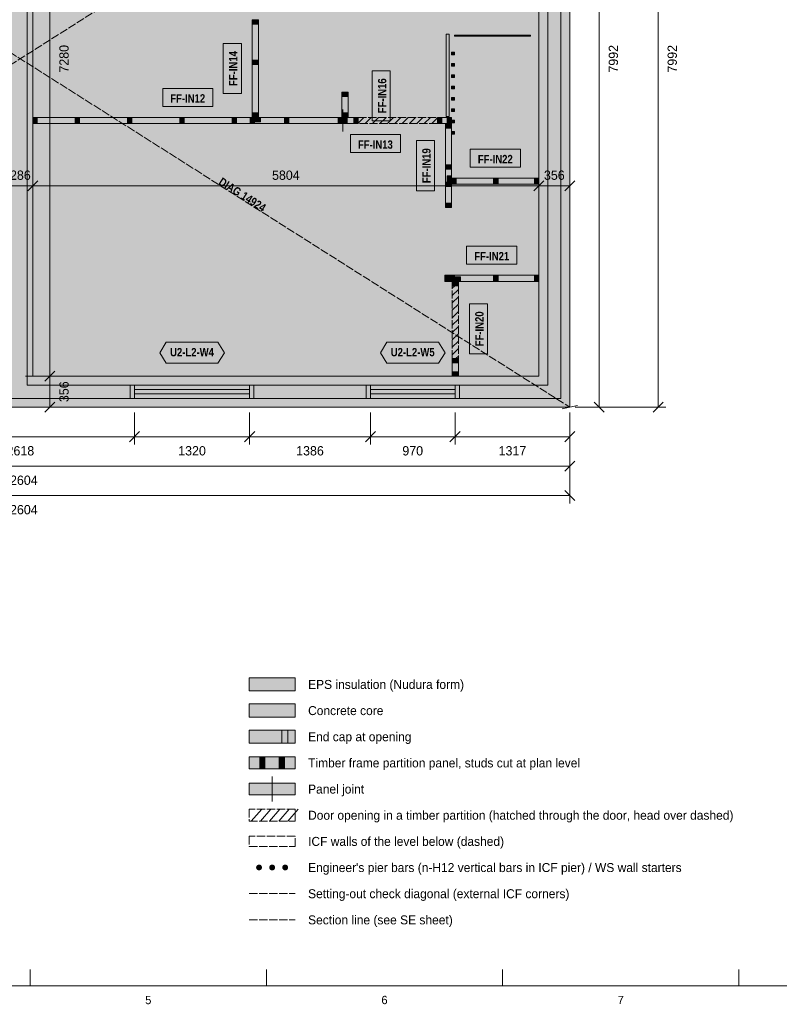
# Model space of a CAD drawing. Header units: millimetres. Extents: x 17 to 413, y 4 to 292.
# Tile 2 of 4: x 163 to 279, y 4 to 155. Entities that reach past the tile are written whole.
import ezdxf
from ezdxf.enums import TextEntityAlignment as Align

# ---------------------------------------------------------------- set-up
doc = ezdxf.new("R2010")
doc.units = ezdxf.units.MM
doc.linetypes.add('DASHED', pattern=[1.524, 1.27, -0.254])
for name, color, linetype in [('FILL-C_9E1A1A', 7, 'Continuous'), ('FILL-C_B2B2B5', 7, 'Continuous'), ('FILL-EPS', 7, 'Continuous'), ('FILL-TEAL_DK', 7, 'Continuous'), ('FILL-TIMBER', 7, 'Continuous'), ('FILL-WHITE', 7, 'Continuous'), ('LINE-C_85297A', 7, 'Continuous'), ('LINE-C_85297A-DASH', 7, 'DASHED'), ('LINE-INK', 7, 'Continuous'), ('LINE-INK-DASH', 7, 'DASHED'), ('LINE-RED-DASH', 7, 'DASHED'), ('LINE-STEEL_GREY', 7, 'Continuous'), ('LINE-STEEL_GREY-DASH', 7, 'DASHED'), ('LINE-TEAL_DK', 7, 'Continuous'), ('LINE-TIMBER_DK', 7, 'Continuous'), ('TEXT-C_85297A', 7, 'Continuous'), ('TEXT-INK', 7, 'Continuous'), ('TEXT-STEEL_GREY', 7, 'Continuous'), ('TEXT-TEAL_DK', 7, 'Continuous')]:
    doc.layers.add(name, color=color, linetype=linetype)
doc.styles.add('OpenSansCondensed-Bold', font='OpenSansCondensed-Bold.ttf')

msp = doc.modelspace()

# ---------------------------------------------------------------- hatches: boundary and pattern name
at = {"layer": 'FILL-C_9E1A1A', "true_color": 0x9e1a1a}
h = msp.add_hatch(color=24, dxfattribs=at)
h.dxf.hatch_style = 1
h.paths.add_polyline_path([(199.95, 25.1), (199.93, 25.22), (199.89, 25.32), (199.82, 25.42), (199.72, 25.49), (199.62, 25.53), (199.5, 25.55), (199.38, 25.53), (199.28, 25.49), (199.18, 25.42), (199.11, 25.32), (199.07, 25.22), (199.05, 25.1), (199.07, 24.98), (199.11, 24.88), (199.18, 24.78), (199.28, 24.71), (199.38, 24.67), (199.5, 24.65), (199.62, 24.67), (199.72, 24.71), (199.82, 24.78), (199.89, 24.88), (199.93, 24.98)])
h = msp.add_hatch(color=24, dxfattribs=at)
h.dxf.hatch_style = 1
h.paths.add_polyline_path([(201.95, 25.1), (201.93, 25.22), (201.89, 25.32), (201.82, 25.42), (201.72, 25.49), (201.62, 25.53), (201.5, 25.55), (201.38, 25.53), (201.28, 25.49), (201.18, 25.42), (201.11, 25.32), (201.07, 25.22), (201.05, 25.1), (201.07, 24.98), (201.11, 24.88), (201.18, 24.78), (201.28, 24.71), (201.38, 24.67), (201.5, 24.65), (201.62, 24.67), (201.72, 24.71), (201.82, 24.78), (201.89, 24.88), (201.93, 24.98)])
h = msp.add_hatch(color=24, dxfattribs=at)
h.dxf.hatch_style = 1
h.paths.add_polyline_path([(203.95, 25.1), (203.93, 25.22), (203.89, 25.32), (203.82, 25.42), (203.72, 25.49), (203.62, 25.53), (203.5, 25.55), (203.38, 25.53), (203.28, 25.49), (203.18, 25.42), (203.11, 25.32), (203.07, 25.22), (203.05, 25.1), (203.07, 24.98), (203.11, 24.88), (203.18, 24.78), (203.28, 24.71), (203.38, 24.67), (203.5, 24.65), (203.62, 24.67), (203.72, 24.71), (203.82, 24.78), (203.89, 24.88), (203.93, 24.98)])
at = {"layer": 'FILL-C_B2B2B5', "true_color": 0xb2b2b5}
h = msp.add_hatch(color=253, dxfattribs=at)
h.dxf.hatch_style = 1
h.paths.add_polyline_path([(245.67, 200.67), (245.67, 96.83), (80.33, 96.83), (80.33, 200.67)])
h.paths.add_polyline_path([(243.64, 98.86), (243.64, 198.64), (164.02, 198.64), (164.02, 98.86)], flags=0)
h.paths.add_polyline_path([(82.36, 198.64), (82.36, 98.86), (161.98, 98.86), (161.98, 198.64)], flags=0)
h = msp.add_hatch(color=253, dxfattribs=at)
h.dxf.hatch_style = 1
h.paths.add_polyline_path([(198, 48.1), (205, 48.1), (205, 50.1), (198, 50.1)])
at = {"layer": 'FILL-EPS', "true_color": 0xccffff}
h = msp.add_hatch(color=7, dxfattribs=at)
h.dxf.hatch_style = 1
h.paths.add_polyline_path([(78.97, 202.03), (247.03, 202.03), (247.03, 95.47), (78.97, 95.47)])
h.paths.add_polyline_path([(80.33, 200.67), (80.33, 96.83), (245.67, 96.83), (245.67, 200.67)], flags=0)
h = msp.add_hatch(color=7, dxfattribs=at)
h.dxf.hatch_style = 1
h.paths.add_polyline_path([(164.02, 98.86), (164.02, 198.64), (243.64, 198.64), (243.64, 98.86)])
h.paths.add_polyline_path([(242.29, 197.29), (164.9, 197.29), (164.9, 100.21), (242.29, 100.21)], flags=0)
h = msp.add_hatch(color=7, dxfattribs=at)
h.dxf.hatch_style = 1
h.paths.add_polyline_path([(198, 52.1), (205, 52.1), (205, 54.1), (198, 54.1)])
h = msp.add_hatch(color=7, dxfattribs=at)
h.dxf.hatch_style = 1
h.paths.add_polyline_path([(198, 44.1), (205, 44.1), (205, 46.1), (198, 46.1)])
at = {"layer": 'FILL-TEAL_DK', "true_color": 0x006b5c}
h = msp.add_hatch(color=126, dxfattribs=at)
h.dxf.hatch_style = 1
h.paths.add_polyline_path([(179.79, 98.86), (180.45, 98.86), (180.45, 96.83), (179.79, 96.83)])
h = msp.add_hatch(color=126, dxfattribs=at)
h.dxf.hatch_style = 1
h.paths.add_polyline_path([(198.05, 98.86), (198.72, 98.86), (198.72, 96.83), (198.05, 96.83)])
h = msp.add_hatch(color=126, dxfattribs=at)
h.dxf.hatch_style = 1
h.paths.add_polyline_path([(215.87, 98.86), (216.53, 98.86), (216.53, 96.83), (215.87, 96.83)])
h = msp.add_hatch(color=126, dxfattribs=at)
h.dxf.hatch_style = 1
h.paths.add_polyline_path([(229.47, 98.86), (230.13, 98.86), (230.13, 96.83), (229.47, 96.83)])
h = msp.add_hatch(color=126, dxfattribs=at)
h.dxf.hatch_style = 1
h.paths.add_polyline_path([(203, 44.1), (203.9, 44.1), (203.9, 46.1), (203, 46.1)])
at = {"layer": 'FILL-TIMBER', "true_color": 0xeddbb8}
h = msp.add_hatch(color=254, dxfattribs=at)
h.dxf.hatch_style = 1
h.paths.add_polyline_path([(199.41, 154.71), (199.41, 154.24), (199.41, 154.05), (199.13, 154.05), (198.47, 154.05), (198.47, 154.52), (198.47, 154.71), (198.75, 154.71)])
h = msp.add_hatch(color=254, dxfattribs=at)
h.dxf.hatch_style = 1
h.paths.add_polyline_path([(199.41, 148.55), (199.41, 148.08), (199.41, 147.88), (199.13, 147.88), (198.47, 147.88), (198.47, 148.35), (198.47, 148.55), (198.75, 148.55)])
h = msp.add_hatch(color=254, dxfattribs=at)
h.dxf.hatch_style = 1
h.paths.add_polyline_path([(213.11, 143.67), (213.11, 143.19), (213.11, 143), (212.84, 143), (212.18, 143), (212.18, 143.47), (212.18, 143.67), (212.45, 143.67)])
h = msp.add_hatch(color=254, dxfattribs=at)
h.dxf.hatch_style = 1
h.paths.add_polyline_path([(199.41, 140.47), (199.41, 140), (199.41, 139.81), (199.13, 139.81), (198.47, 139.81), (198.47, 140.28), (198.47, 140.47), (198.75, 140.47)])
h = msp.add_hatch(color=254, dxfattribs=at)
h.dxf.hatch_style = 1
h.paths.add_polyline_path([(213.11, 140.47), (213.11, 140), (213.11, 139.81), (212.84, 139.81), (212.18, 139.81), (212.18, 140.28), (212.18, 140.47), (212.45, 140.47)])
h = msp.add_hatch(color=254, dxfattribs=at)
h.dxf.hatch_style = 1
h.paths.add_polyline_path([(165.57, 138.85), (165.1, 138.85), (164.91, 138.85), (164.91, 139.12), (164.91, 139.78), (165.38, 139.78), (165.57, 139.78), (165.57, 139.51)])
h = msp.add_hatch(color=254, dxfattribs=at)
h.dxf.hatch_style = 1
h.paths.add_polyline_path([(172.05, 138.85), (171.58, 138.85), (171.38, 138.85), (171.38, 139.12), (171.38, 139.78), (171.85, 139.78), (172.05, 139.78), (172.05, 139.51)])
h = msp.add_hatch(color=254, dxfattribs=at)
h.dxf.hatch_style = 1
h.paths.add_polyline_path([(180.05, 138.85), (179.58, 138.85), (179.38, 138.85), (179.38, 139.12), (179.38, 139.78), (179.85, 139.78), (180.05, 139.78), (180.05, 139.51)])
h = msp.add_hatch(color=254, dxfattribs=at)
h.dxf.hatch_style = 1
h.paths.add_polyline_path([(188.05, 138.85), (187.58, 138.85), (187.38, 138.85), (187.38, 139.12), (187.38, 139.78), (187.85, 139.78), (188.05, 139.78), (188.05, 139.51)])
h = msp.add_hatch(color=254, dxfattribs=at)
h.dxf.hatch_style = 1
h.paths.add_polyline_path([(196.05, 138.85), (195.58, 138.85), (195.38, 138.85), (195.38, 139.12), (195.38, 139.78), (195.85, 139.78), (196.05, 139.78), (196.05, 139.51)])
h = msp.add_hatch(color=254, dxfattribs=at)
h.dxf.hatch_style = 1
h.paths.add_polyline_path([(198.81, 138.85), (198.33, 138.85), (198.14, 138.85), (198.14, 139.12), (198.14, 139.78), (198.61, 139.78), (198.81, 139.78), (198.81, 139.51)])
h = msp.add_hatch(color=254, dxfattribs=at)
h.dxf.hatch_style = 1
h.paths.add_polyline_path([(199.74, 139.11), (199.08, 139.11), (198.81, 139.11), (198.81, 139.31), (198.81, 139.78), (199.47, 139.78), (199.74, 139.78), (199.74, 139.59)])
h = msp.add_hatch(color=254, dxfattribs=at)
h.dxf.hatch_style = 1
h.paths.add_polyline_path([(204.05, 138.85), (203.58, 138.85), (203.38, 138.85), (203.38, 139.12), (203.38, 139.78), (203.85, 139.78), (204.05, 139.78), (204.05, 139.51)])
h = msp.add_hatch(color=254, dxfattribs=at)
h.dxf.hatch_style = 1
h.paths.add_polyline_path([(212.27, 138.85), (211.8, 138.85), (211.61, 138.85), (211.61, 139.12), (211.61, 139.78), (212.08, 139.78), (212.27, 139.78), (212.27, 139.51)])
h = msp.add_hatch(color=254, dxfattribs=at)
h.dxf.hatch_style = 1
h.paths.add_polyline_path([(212.97, 138.85), (212.49, 138.85), (212.3, 138.85), (212.3, 139.12), (212.3, 139.78), (212.77, 139.78), (212.97, 139.78), (212.97, 139.51)])
h = msp.add_hatch(color=254, dxfattribs=at)
h.dxf.hatch_style = 1
h.paths.add_polyline_path([(214.65, 138.85), (214.17, 138.85), (213.98, 138.85), (213.98, 139.12), (213.98, 139.78), (214.45, 139.78), (214.65, 139.78), (214.65, 139.51)])
h = msp.add_hatch(color=254, dxfattribs=at)
h.dxf.hatch_style = 1
h.paths.add_polyline_path([(227.45, 138.85), (226.97, 138.85), (226.78, 138.85), (226.78, 139.12), (226.78, 139.78), (227.25, 139.78), (227.45, 139.78), (227.45, 139.51)])
h = msp.add_hatch(color=254, dxfattribs=at)
h.dxf.hatch_style = 1
h.paths.add_polyline_path([(228.95, 138.82), (228.95, 138.35), (228.95, 138.15), (228.67, 138.15), (228.01, 138.15), (228.01, 138.63), (228.01, 138.82), (228.29, 138.82)])
h = msp.add_hatch(color=254, dxfattribs=at)
h.dxf.hatch_style = 1
h.paths.add_polyline_path([(228.95, 138.85), (228.47, 138.85), (228.28, 138.85), (228.28, 139.12), (228.28, 139.78), (228.75, 139.78), (228.95, 139.78), (228.95, 139.51)])
h = msp.add_hatch(color=254, dxfattribs=at)
h.dxf.hatch_style = 1
h.paths.add_polyline_path([(228.95, 132.55), (228.95, 132.08), (228.95, 131.88), (228.67, 131.88), (228.01, 131.88), (228.01, 132.35), (228.01, 132.55), (228.29, 132.55)])
h = msp.add_hatch(color=254, dxfattribs=at)
h.dxf.hatch_style = 1
h.paths.add_polyline_path([(228.95, 129.89), (228.95, 129.42), (228.95, 129.23), (228.67, 129.23), (228.01, 129.23), (228.01, 129.7), (228.01, 129.89), (228.29, 129.89)])
h = msp.add_hatch(color=254, dxfattribs=at)
h.dxf.hatch_style = 1
h.paths.add_polyline_path([(228.95, 130.83), (228.95, 130.17), (228.95, 129.89), (228.75, 129.89), (228.28, 129.89), (228.28, 130.55), (228.28, 130.83), (228.47, 130.83)])
h = msp.add_hatch(color=254, dxfattribs=at)
h.dxf.hatch_style = 1
h.paths.add_polyline_path([(229.64, 129.56), (229.17, 129.56), (228.97, 129.56), (228.97, 129.83), (228.97, 130.49), (229.45, 130.49), (229.64, 130.49), (229.64, 130.22)])
h = msp.add_hatch(color=254, dxfattribs=at)
h.dxf.hatch_style = 1
h.paths.add_polyline_path([(236.05, 129.56), (235.58, 129.56), (235.38, 129.56), (235.38, 129.83), (235.38, 130.49), (235.85, 130.49), (236.05, 130.49), (236.05, 130.22)])
h = msp.add_hatch(color=254, dxfattribs=at)
h.dxf.hatch_style = 1
h.paths.add_polyline_path([(242.28, 129.56), (241.81, 129.56), (241.61, 129.56), (241.61, 129.83), (241.61, 130.49), (242.09, 130.49), (242.28, 130.49), (242.28, 130.22)])
h = msp.add_hatch(color=254, dxfattribs=at)
h.dxf.hatch_style = 1
h.paths.add_polyline_path([(228.95, 126.65), (228.95, 126.18), (228.95, 125.99), (228.67, 125.99), (228.01, 125.99), (228.01, 126.46), (228.01, 126.65), (228.29, 126.65)])
h = msp.add_hatch(color=254, dxfattribs=at)
h.dxf.hatch_style = 1
h.paths.add_polyline_path([(228.56, 114.72), (228.09, 114.72), (227.89, 114.72), (227.89, 114.99), (227.89, 115.65), (228.37, 115.65), (228.56, 115.65), (228.56, 115.38)])
h = msp.add_hatch(color=254, dxfattribs=at)
h.dxf.hatch_style = 1
h.paths.add_polyline_path([(229.38, 114.72), (228.91, 114.72), (228.71, 114.72), (228.71, 114.99), (228.71, 115.65), (229.19, 115.65), (229.38, 115.65), (229.38, 115.38)])
h = msp.add_hatch(color=254, dxfattribs=at)
h.dxf.hatch_style = 1
h.paths.add_polyline_path([(229.98, 114.69), (229.98, 114.24), (229.98, 114.05), (229.71, 114.05), (229.05, 114.05), (229.05, 114.51), (229.05, 114.69), (229.32, 114.69)])
h = msp.add_hatch(color=254, dxfattribs=at)
h.dxf.hatch_style = 1
h.paths.add_polyline_path([(230.31, 114.72), (229.65, 114.72), (229.38, 114.72), (229.38, 114.91), (229.38, 115.39), (230.04, 115.39), (230.31, 115.39), (230.31, 115.19)])
h = msp.add_hatch(color=254, dxfattribs=at)
h.dxf.hatch_style = 1
h.paths.add_polyline_path([(236.05, 114.72), (235.58, 114.72), (235.38, 114.72), (235.38, 114.99), (235.38, 115.65), (235.85, 115.65), (236.05, 115.65), (236.05, 115.38)])
h = msp.add_hatch(color=254, dxfattribs=at)
h.dxf.hatch_style = 1
h.paths.add_polyline_path([(242.28, 114.72), (241.81, 114.72), (241.61, 114.72), (241.61, 114.99), (241.61, 115.65), (242.09, 115.65), (242.28, 115.65), (242.28, 115.38)])
h = msp.add_hatch(color=254, dxfattribs=at)
h.dxf.hatch_style = 1
h.paths.add_polyline_path([(229.98, 102.93), (229.98, 102.46), (229.98, 102.27), (229.71, 102.27), (229.05, 102.27), (229.05, 102.74), (229.05, 102.93), (229.32, 102.93)])
h = msp.add_hatch(color=254, dxfattribs=at)
h.dxf.hatch_style = 1
h.paths.add_polyline_path([(229.98, 100.89), (229.98, 100.41), (229.98, 100.22), (229.71, 100.22), (229.05, 100.22), (229.05, 100.69), (229.05, 100.89), (229.32, 100.89)])
h = msp.add_hatch(color=254, dxfattribs=at)
h.dxf.hatch_style = 1
h.paths.add_polyline_path([(199.6, 40.2), (200.4, 40.2), (200.4, 42), (199.6, 42)])
h = msp.add_hatch(color=254, dxfattribs=at)
h.dxf.hatch_style = 1
h.paths.add_polyline_path([(202.6, 40.2), (203.4, 40.2), (203.4, 42), (202.6, 42)])
at = {"layer": 'FILL-WHITE', "true_color": 0xfaf5e8}
h = msp.add_hatch(color=7, dxfattribs=at)
h.dxf.hatch_style = 1
h.paths.add_polyline_path([(199.41, 139.81), (199.13, 139.81), (198.47, 139.81), (198.47, 140.28), (198.47, 140.47), (198.47, 147.88), (198.47, 148.35), (198.47, 148.55), (198.47, 154.05), (198.47, 154.52), (198.47, 154.71), (198.75, 154.71), (199.41, 154.71), (199.41, 154.24), (199.41, 154.05), (199.41, 148.55), (199.41, 148.08), (199.41, 147.88), (199.41, 140.47), (199.41, 140)])
at = {"layer": 'FILL-WHITE', "true_color": 0xffffff}
h = msp.add_hatch(color=7, dxfattribs=at)
h.dxf.hatch_style = 1
h.paths.add_polyline_path([(228.12, 152.51), (228.55, 152.51), (228.55, 139.9), (228.12, 139.9)])
h = msp.add_hatch(color=7, dxfattribs=at)
h.dxf.hatch_style = 1
h.paths.add_polyline_path([(229.37, 152.35), (241.01, 152.35), (241.01, 152.23), (229.37, 152.23)])
h = msp.add_hatch(color=7, dxfattribs=at)
h.dxf.hatch_style = 1
h.paths.add_polyline_path([(196.79, 143.43), (196.79, 151.09), (194.02, 151.09), (194.02, 143.43)])
h = msp.add_hatch(color=7, dxfattribs=at)
h.dxf.hatch_style = 1
h.paths.add_polyline_path([(228.95, 149.77), (229.37, 149.77), (229.37, 149.34), (228.95, 149.34)])
h = msp.add_hatch(color=7, dxfattribs=at)
h.dxf.hatch_style = 1
h.paths.add_polyline_path([(228.95, 148.03), (229.37, 148.03), (229.37, 147.61), (228.95, 147.61)])
h = msp.add_hatch(color=7, dxfattribs=at)
h.dxf.hatch_style = 1
h.paths.add_polyline_path([(219.56, 139.25), (219.56, 146.92), (216.8, 146.92), (216.8, 139.25)])
h = msp.add_hatch(color=7, dxfattribs=at)
h.dxf.hatch_style = 1
h.paths.add_polyline_path([(228.95, 146.3), (229.37, 146.3), (229.37, 145.87), (228.95, 145.87)])
h = msp.add_hatch(color=7, dxfattribs=at)
h.dxf.hatch_style = 1
h.paths.add_polyline_path([(228.95, 144.57), (229.37, 144.57), (229.37, 144.14), (228.95, 144.14)])
h = msp.add_hatch(color=7, dxfattribs=at)
h.dxf.hatch_style = 1
h.paths.add_polyline_path([(184.76, 141.46), (192.42, 141.46), (192.42, 144.23), (184.76, 144.23)])
at = {"layer": 'FILL-WHITE', "true_color": 0xfaf5e8}
h = msp.add_hatch(color=7, dxfattribs=at)
h.dxf.hatch_style = 1
h.paths.add_polyline_path([(213.11, 140), (213.11, 139.81), (212.84, 139.81), (212.18, 139.81), (212.18, 140.28), (212.18, 140.47), (212.18, 143), (212.18, 143.47), (212.18, 143.67), (212.45, 143.67), (213.11, 143.67), (213.11, 143.19), (213.11, 143), (213.11, 140.47)])
at = {"layer": 'FILL-WHITE', "true_color": 0xffffff}
h = msp.add_hatch(color=7, dxfattribs=at)
h.dxf.hatch_style = 1
h.paths.add_polyline_path([(228.95, 142.83), (229.37, 142.83), (229.37, 142.41), (228.95, 142.41)])
h = msp.add_hatch(color=7, dxfattribs=at)
h.dxf.hatch_style = 1
h.paths.add_polyline_path([(228.95, 141.1), (229.37, 141.1), (229.37, 140.67), (228.95, 140.67)])
at = {"layer": 'FILL-WHITE', "true_color": 0xfaf5e8}
h = msp.add_hatch(color=7, dxfattribs=at)
h.dxf.hatch_style = 1
h.paths.add_polyline_path([(164.91, 138.85), (164.91, 139.12), (164.91, 139.78), (165.38, 139.78), (165.57, 139.78), (171.38, 139.78), (171.85, 139.78), (172.05, 139.78), (179.38, 139.78), (179.85, 139.78), (180.05, 139.78), (187.38, 139.78), (187.85, 139.78), (188.05, 139.78), (195.38, 139.78), (195.85, 139.78), (196.05, 139.78), (198.14, 139.78), (198.61, 139.78), (198.81, 139.78), (199.47, 139.78), (199.74, 139.78), (203.38, 139.78), (203.85, 139.78), (204.05, 139.78), (211.61, 139.78), (212.08, 139.78), (212.27, 139.78), (212.27, 139.51), (212.27, 138.85), (211.8, 138.85), (211.61, 138.85), (204.05, 138.85), (203.58, 138.85), (203.38, 138.85), (198.81, 138.85), (198.33, 138.85), (198.14, 138.85), (196.05, 138.85), (195.58, 138.85), (195.38, 138.85), (188.05, 138.85), (187.58, 138.85), (187.38, 138.85), (180.05, 138.85), (179.58, 138.85), (179.38, 138.85), (172.05, 138.85), (171.58, 138.85), (171.38, 138.85), (165.57, 138.85), (165.1, 138.85)])
h = msp.add_hatch(color=7, dxfattribs=at)
h.dxf.hatch_style = 1
h.paths.add_polyline_path([(212.3, 138.85), (212.3, 139.12), (212.3, 139.78), (212.77, 139.78), (212.97, 139.78), (213.98, 139.78), (214.45, 139.78), (214.65, 139.78), (214.65, 139.51), (214.65, 138.85), (214.17, 138.85), (213.98, 138.85), (212.97, 138.85), (212.49, 138.85)])
at = {"layer": 'FILL-WHITE', "true_color": 0xffffff}
h = msp.add_hatch(color=7, dxfattribs=at)
h.dxf.hatch_style = 1
h.paths.add_polyline_path([(214.65, 138.85), (214.65, 139.78), (226.78, 139.78), (226.78, 138.85)])
at = {"layer": 'FILL-WHITE', "true_color": 0xfaf5e8}
h = msp.add_hatch(color=7, dxfattribs=at)
h.dxf.hatch_style = 1
h.paths.add_polyline_path([(226.78, 138.85), (226.78, 139.12), (226.78, 139.78), (227.25, 139.78), (227.45, 139.78), (228.28, 139.78), (228.75, 139.78), (228.95, 139.78), (228.95, 139.51), (228.95, 138.85), (228.47, 138.85), (228.28, 138.85), (227.45, 138.85), (226.97, 138.85)])
h = msp.add_hatch(color=7, dxfattribs=at)
h.dxf.hatch_style = 1
h.paths.add_polyline_path([(228.95, 125.99), (228.67, 125.99), (228.01, 125.99), (228.01, 126.46), (228.01, 126.65), (228.01, 129.23), (228.01, 129.7), (228.01, 129.89), (228.01, 131.88), (228.01, 132.35), (228.01, 132.55), (228.01, 138.15), (228.01, 138.63), (228.01, 138.82), (228.29, 138.82), (228.95, 138.82), (228.95, 138.35), (228.95, 138.15), (228.95, 132.55), (228.95, 132.08), (228.95, 131.88), (228.95, 130.83), (228.95, 130.17), (228.95, 129.89), (228.95, 129.42), (228.95, 129.23), (228.95, 126.65), (228.95, 126.18)])
at = {"layer": 'FILL-WHITE', "true_color": 0xffffff}
h = msp.add_hatch(color=7, dxfattribs=at)
h.dxf.hatch_style = 1
h.paths.add_polyline_path([(228.95, 139.37), (229.37, 139.37), (229.37, 138.94), (228.95, 138.94)])
h = msp.add_hatch(color=7, dxfattribs=at)
h.dxf.hatch_style = 1
h.paths.add_polyline_path([(213.46, 134.4), (221.13, 134.4), (221.13, 137.16), (213.46, 137.16)])
h = msp.add_hatch(color=7, dxfattribs=at)
h.dxf.hatch_style = 1
h.paths.add_polyline_path([(228.95, 137.63), (229.37, 137.63), (229.37, 137.21), (228.95, 137.21)])
h = msp.add_hatch(color=7, dxfattribs=at)
h.dxf.hatch_style = 1
h.paths.add_polyline_path([(226.33, 128.57), (226.33, 136.24), (223.56, 136.24), (223.56, 128.57)])
h = msp.add_hatch(color=7, dxfattribs=at)
h.dxf.hatch_style = 1
h.paths.add_polyline_path([(231.79, 132.18), (239.46, 132.18), (239.46, 134.94), (231.79, 134.94)])
h = msp.add_hatch(color=7, dxfattribs=at)
h.dxf.hatch_style = 1
h.paths.add_polyline_path([(190.98, 129.59), (200.95, 123.27), (202.86, 126.28), (192.89, 132.6)])
at = {"layer": 'FILL-WHITE', "true_color": 0xfaf5e8}
h = msp.add_hatch(color=7, dxfattribs=at)
h.dxf.hatch_style = 1
h.paths.add_polyline_path([(228.97, 129.56), (228.97, 129.83), (228.97, 130.49), (229.45, 130.49), (229.64, 130.49), (235.38, 130.49), (235.85, 130.49), (236.05, 130.49), (241.61, 130.49), (242.09, 130.49), (242.28, 130.49), (242.28, 130.22), (242.28, 129.56), (241.81, 129.56), (241.61, 129.56), (236.05, 129.56), (235.58, 129.56), (235.38, 129.56), (229.64, 129.56), (229.17, 129.56)])
at = {"layer": 'FILL-WHITE', "true_color": 0xffffff}
h = msp.add_hatch(color=7, dxfattribs=at)
h.dxf.hatch_style = 1
h.paths.add_polyline_path([(231.25, 117.34), (238.92, 117.34), (238.92, 120.1), (231.25, 120.1)])
at = {"layer": 'FILL-WHITE', "true_color": 0xfaf5e8}
h = msp.add_hatch(color=7, dxfattribs=at)
h.dxf.hatch_style = 1
h.paths.add_polyline_path([(229.38, 114.72), (228.91, 114.72), (228.71, 114.72), (228.56, 114.72), (228.09, 114.72), (227.89, 114.72), (227.89, 114.99), (227.89, 115.65), (228.37, 115.65), (228.56, 115.65), (228.71, 115.65), (229.19, 115.65), (229.38, 115.65), (235.38, 115.65), (235.85, 115.65), (236.05, 115.65), (241.61, 115.65), (242.09, 115.65), (242.28, 115.65), (242.28, 115.38), (242.28, 114.72), (241.81, 114.72), (241.61, 114.72), (236.05, 114.72), (235.58, 114.72), (235.38, 114.72), (230.31, 114.72), (229.65, 114.72)])
h = msp.add_hatch(color=7, dxfattribs=at)
h.dxf.hatch_style = 1
h.paths.add_polyline_path([(229.32, 114.69), (229.98, 114.69), (229.98, 114.24), (229.98, 114.05), (229.71, 114.05), (229.05, 114.05), (229.05, 114.51), (229.05, 114.69)])
at = {"layer": 'FILL-WHITE', "true_color": 0xffffff}
h = msp.add_hatch(color=7, dxfattribs=at)
h.dxf.hatch_style = 1
h.paths.add_polyline_path([(229.05, 102.93), (229.05, 114.05), (229.98, 114.05), (229.98, 102.93)])
h = msp.add_hatch(color=7, dxfattribs=at)
h.dxf.hatch_style = 1
h.paths.add_polyline_path([(234.43, 103.62), (234.43, 111.29), (231.66, 111.29), (231.66, 103.62)])
h = msp.add_hatch(color=7, dxfattribs=at)
h.dxf.hatch_style = 1
h.paths.add_polyline_path([(184.31, 103.81), (185.31, 105.41), (193.19, 105.41), (194.19, 103.81), (193.19, 102.21), (185.31, 102.21)])
h = msp.add_hatch(color=7, dxfattribs=at)
h.dxf.hatch_style = 1
h.paths.add_polyline_path([(218.06, 103.81), (219.06, 105.41), (226.94, 105.41), (227.94, 103.81), (226.94, 102.21), (219.06, 102.21)])
at = {"layer": 'FILL-WHITE', "true_color": 0xfaf5e8}
h = msp.add_hatch(color=7, dxfattribs=at)
h.dxf.hatch_style = 1
h.paths.add_polyline_path([(229.98, 100.22), (229.71, 100.22), (229.05, 100.22), (229.05, 100.69), (229.05, 100.89), (229.05, 102.27), (229.05, 102.74), (229.05, 102.93), (229.32, 102.93), (229.98, 102.93), (229.98, 102.46), (229.98, 102.27), (229.98, 100.89), (229.98, 100.41)])
h = msp.add_hatch(color=7, dxfattribs=at)
h.dxf.hatch_style = 1
h.paths.add_polyline_path([(198, 40.2), (205, 40.2), (205, 42), (198, 42)])
h = msp.add_hatch(color=7, dxfattribs=at)
h.dxf.hatch_style = 1
h.paths.add_polyline_path([(198, 36.2), (205, 36.2), (205, 38), (198, 38)])

# ---------------------------------------------------------------- linework, layer by layer
at = {"layer": 'LINE-C_85297A', "lineweight": 5}
msp.add_line((245.86, 95.21), (248.2, 95.74), dxfattribs=at)
at = {"layer": 'LINE-C_85297A-DASH', "lineweight": 5}
for p, q in [((78.97, 95.47), (247.03, 202.03)), ((78.97, 202.03), (247.03, 95.47)), ((198, 21.1), (205, 21.1))]:
    msp.add_line(p, q, dxfattribs=at)
at = {"layer": 'LINE-INK', "lineweight": 5}
for p, q in [((251.53, 202.03), (251.53, 95.47)), ((260.53, 95.47), (260.53, 202.03)), ((167.5, 100.21), (167.5, 197.29)), ((212.29, 137.65), (212.29, 140.98)), ((164.13, 128.56), (165.68, 130.11)), ((164.91, 129.34), (164.91, 130.54)), ((241.51, 128.56), (243.06, 130.11)), ((242.29, 129.34), (242.29, 130.54)), ((246.25, 128.56), (247.8, 130.11)), ((247.03, 129.34), (247.03, 130.54)), ((78.97, 129.34), (247.03, 129.34)), ((166.72, 99.44), (168.28, 100.99)), ((166.72, 99.44), (168.28, 100.99)), ((163.8, 100.21), (168.7, 100.21)), ((163.8, 100.21), (168.7, 100.21)), ((167.5, 95.47), (167.5, 100.21)), ((180.45, 100.21), (198.05, 100.21)), ((216.53, 100.21), (229.47, 100.21)), ((180.45, 98.18), (198.05, 98.18)), ((216.53, 98.18), (229.47, 98.18)), ((180.45, 97.51), (198.05, 97.51)), ((216.53, 97.51), (229.47, 97.51)), ((163.8, 95.47), (168.7, 95.47)), ((166.72, 94.7), (168.28, 96.25)), ((180.45, 95.47), (198.05, 95.47)), ((216.53, 95.47), (229.47, 95.47)), ((247.83, 95.47), (252.73, 95.47)), ((247.83, 95.47), (261.73, 95.47)), ((250.75, 96.25), (252.3, 94.7)), ((259.75, 94.7), (261.3, 96.25)), ((180.45, 94.67), (180.45, 89.77)), ((198.05, 94.67), (198.05, 89.77)), ((216.53, 94.67), (216.53, 89.77)), ((229.47, 94.67), (229.47, 89.77)), ((247.03, 94.67), (247.03, 89.77)), ((247.03, 94.67), (247.03, 85.27)), ((247.03, 94.67), (247.03, 80.77)), ((247.03, 90.97), (78.97, 90.97)), ((181.23, 91.75), (179.68, 90.2)), ((198.83, 91.75), (197.28, 90.2)), ((217.31, 91.75), (215.76, 90.2)), ((230.24, 91.75), (228.69, 90.2)), ((247.8, 91.75), (246.25, 90.2)), ((247.03, 86.47), (78.97, 86.47)), ((247.8, 87.25), (246.25, 85.7)), ((78.97, 81.97), (247.03, 81.97)), ((246.25, 82.75), (247.8, 81.2)), ((201.5, 35.2), (201.5, 39)), ((164.5, 7), (164.5, 9.5)), ((200.62, 7), (200.62, 9.5)), ((236.75, 7), (236.75, 9.5)), ((272.88, 7), (272.88, 9.5))]:
    msp.add_line(p, q, dxfattribs=at)
for points in [[(20, 7), (413, 7), (413, 290), (20, 290)], [(78.97, 95.47), (78.97, 202.03), (247.03, 202.03), (247.03, 95.47)], [(242.29, 100.21), (242.29, 197.29), (164.9, 197.29), (164.9, 100.21)], [(199.41, 139.81), (199.13, 139.81), (198.47, 139.81), (198.47, 140.28), (198.47, 140.47), (198.47, 147.88), (198.47, 148.35), (198.47, 148.55), (198.47, 154.05), (198.47, 154.52), (198.47, 154.71), (198.75, 154.71), (199.41, 154.71), (199.41, 154.24), (199.41, 154.05), (199.41, 148.55), (199.41, 148.08), (199.41, 147.88), (199.41, 140.47), (199.41, 140)], [(228.12, 152.51), (228.55, 152.51), (228.55, 139.9), (228.12, 139.9)], [(229.37, 152.35), (241.01, 152.35), (241.01, 152.23), (229.37, 152.23)], [(196.79, 143.43), (196.79, 151.09), (194.02, 151.09), (194.02, 143.43)], [(228.95, 149.77), (229.37, 149.77), (229.37, 149.34), (228.95, 149.34)], [(228.95, 148.03), (229.37, 148.03), (229.37, 147.61), (228.95, 147.61)], [(219.56, 139.25), (219.56, 146.92), (216.8, 146.92), (216.8, 139.25)], [(228.95, 146.3), (229.37, 146.3), (229.37, 145.87), (228.95, 145.87)], [(228.95, 144.57), (229.37, 144.57), (229.37, 144.14), (228.95, 144.14)], [(184.76, 141.46), (192.42, 141.46), (192.42, 144.23), (184.76, 144.23)], [(213.11, 140), (213.11, 139.81), (212.84, 139.81), (212.18, 139.81), (212.18, 140.28), (212.18, 140.47), (212.18, 143), (212.18, 143.47), (212.18, 143.67), (212.45, 143.67), (213.11, 143.67), (213.11, 143.19), (213.11, 143), (213.11, 140.47)], [(228.95, 142.83), (229.37, 142.83), (229.37, 142.41), (228.95, 142.41)], [(228.95, 141.1), (229.37, 141.1), (229.37, 140.67), (228.95, 140.67)], [(164.91, 138.85), (164.91, 139.12), (164.91, 139.78), (164.91, 139.78), (165.38, 139.78), (165.57, 139.78), (171.38, 139.78), (171.85, 139.78), (172.05, 139.78), (179.38, 139.78), (179.85, 139.78), (180.05, 139.78), (187.38, 139.78), (187.85, 139.78), (188.05, 139.78), (195.38, 139.78), (195.85, 139.78), (196.05, 139.78), (198.14, 139.78), (198.61, 139.78), (198.81, 139.78), (199.47, 139.78), (199.74, 139.78), (203.38, 139.78), (203.85, 139.78), (204.05, 139.78), (211.61, 139.78), (212.08, 139.78), (212.27, 139.78), (212.27, 139.78), (212.27, 139.51), (212.27, 138.85), (212.27, 138.85), (211.8, 138.85), (211.61, 138.85), (204.05, 138.85), (203.58, 138.85), (203.38, 138.85), (198.81, 138.85), (198.33, 138.85), (198.14, 138.85), (196.05, 138.85), (195.58, 138.85), (195.38, 138.85), (188.05, 138.85), (187.58, 138.85), (187.38, 138.85), (180.05, 138.85), (179.58, 138.85), (179.38, 138.85), (172.05, 138.85), (171.58, 138.85), (171.38, 138.85), (165.57, 138.85), (165.1, 138.85), (164.91, 138.85)], [(212.3, 138.85), (212.3, 139.12), (212.3, 139.78), (212.77, 139.78), (212.97, 139.78), (213.98, 139.78), (214.45, 139.78), (214.65, 139.78), (214.65, 139.51), (214.65, 138.85), (214.17, 138.85), (213.98, 138.85), (212.97, 138.85), (212.49, 138.85)], [(226.78, 138.85), (226.78, 138.85), (226.78, 138.85), (226.78, 139.12), (226.78, 139.78), (226.78, 139.78), (226.78, 139.78), (227.25, 139.78), (227.45, 139.78), (228.28, 139.78), (228.75, 139.78), (228.95, 139.78), (228.95, 139.78), (228.95, 139.78), (228.95, 139.51), (228.95, 138.85), (228.95, 138.85), (228.95, 138.85), (228.47, 138.85), (228.28, 138.85), (227.45, 138.85), (226.97, 138.85)], [(228.95, 125.99), (228.67, 125.99), (228.01, 125.99), (228.01, 126.46), (228.01, 126.65), (228.01, 129.23), (228.01, 129.7), (228.01, 129.89), (228.01, 131.88), (228.01, 132.35), (228.01, 132.55), (228.01, 138.15), (228.01, 138.63), (228.01, 138.82), (228.29, 138.82), (228.95, 138.82), (228.95, 138.35), (228.95, 138.15), (228.95, 132.55), (228.95, 132.08), (228.95, 131.88), (228.95, 130.83), (228.95, 130.17), (228.95, 129.89), (228.95, 129.42), (228.95, 129.23), (228.95, 126.65), (228.95, 126.18)], [(228.95, 139.37), (229.37, 139.37), (229.37, 138.94), (228.95, 138.94)], [(213.46, 134.4), (221.13, 134.4), (221.13, 137.16), (213.46, 137.16)], [(228.95, 137.63), (229.37, 137.63), (229.37, 137.21), (228.95, 137.21)], [(226.33, 128.57), (226.33, 136.24), (223.56, 136.24), (223.56, 128.57)], [(231.79, 132.18), (239.46, 132.18), (239.46, 134.94), (231.79, 134.94)], [(228.97, 129.56), (228.97, 129.56), (228.97, 129.83), (228.97, 130.49), (228.97, 130.49), (229.45, 130.49), (229.64, 130.49), (235.38, 130.49), (235.85, 130.49), (236.05, 130.49), (241.61, 130.49), (242.09, 130.49), (242.28, 130.49), (242.28, 130.49), (242.28, 130.22), (242.28, 129.56), (242.28, 129.56), (241.81, 129.56), (241.61, 129.56), (236.05, 129.56), (235.58, 129.56), (235.38, 129.56), (229.64, 129.56), (229.17, 129.56)], [(231.25, 117.34), (238.92, 117.34), (238.92, 120.1), (231.25, 120.1)], [(229.38, 114.72), (228.91, 114.72), (228.71, 114.72), (228.56, 114.72), (228.09, 114.72), (227.89, 114.72), (227.89, 114.99), (227.89, 115.65), (228.37, 115.65), (228.56, 115.65), (228.71, 115.65), (229.19, 115.65), (229.38, 115.65), (235.38, 115.65), (235.85, 115.65), (236.05, 115.65), (241.61, 115.65), (242.09, 115.65), (242.28, 115.65), (242.28, 115.38), (242.28, 114.72), (241.81, 114.72), (241.61, 114.72), (236.05, 114.72), (235.58, 114.72), (235.38, 114.72), (230.31, 114.72), (229.65, 114.72)], [(229.32, 114.69), (229.98, 114.69), (229.98, 114.24), (229.98, 114.05), (229.71, 114.05), (229.05, 114.05), (229.05, 114.51), (229.05, 114.69)], [(234.43, 103.62), (234.43, 111.29), (231.66, 111.29), (231.66, 103.62)], [(229.98, 100.22), (229.98, 100.22), (229.71, 100.22), (229.05, 100.22), (229.05, 100.22), (229.05, 100.69), (229.05, 100.89), (229.05, 102.27), (229.05, 102.74), (229.05, 102.93), (229.05, 102.93), (229.32, 102.93), (229.98, 102.93), (229.98, 102.93), (229.98, 102.46), (229.98, 102.27), (229.98, 100.89), (229.98, 100.41)], [(198, 52.1), (205, 52.1), (205, 54.1), (198, 54.1)], [(198, 44.1), (205, 44.1), (205, 46.1), (198, 46.1)], [(198, 40.2), (205, 40.2), (205, 42), (198, 42)], [(198, 36.2), (205, 36.2), (205, 38), (198, 38)]]:
    msp.add_lwpolyline(points, close=True, dxfattribs=at)
at = {"layer": 'LINE-INK-DASH', "lineweight": 5}
for points in [[(214.65, 138.85), (214.65, 139.78), (226.78, 139.78), (226.78, 138.85)], [(229.05, 102.93), (229.05, 114.05), (229.98, 114.05), (229.98, 102.93)], [(198, 32.2), (205, 32.2), (205, 34), (198, 34)]]:
    msp.add_lwpolyline(points, close=True, dxfattribs=at)
at = {"layer": 'LINE-RED-DASH', "lineweight": 5}
msp.add_line((198, 17.1), (205, 17.1), dxfattribs=at)
at = {"layer": 'LINE-STEEL_GREY', "lineweight": 5}
for points in [[(245.67, 200.67), (245.67, 96.83), (80.33, 96.83), (80.33, 200.67)], [(243.64, 98.86), (243.64, 198.64), (164.02, 198.64), (164.02, 98.86)], [(198, 48.1), (205, 48.1), (205, 50.1), (198, 50.1)]]:
    msp.add_lwpolyline(points, close=True, dxfattribs=at)
at = {"layer": 'LINE-STEEL_GREY-DASH', "lineweight": 5}
for points in [[(78.97, 95.47), (78.97, 202.03), (247.03, 202.03), (247.03, 95.47), (89.45, 95.47), (89.45, 95.47)], [(242.29, 100.21), (242.29, 197.29), (164.91, 197.29), (164.91, 100.21)], [(198, 28.3), (205, 28.3), (205, 29.9), (198, 29.9)]]:
    msp.add_lwpolyline(points, close=True, dxfattribs=at)
at = {"layer": 'LINE-TEAL_DK', "lineweight": 5}
for points in [[(184.31, 103.81), (185.31, 105.41), (193.19, 105.41), (194.19, 103.81), (193.19, 102.21), (185.31, 102.21)], [(218.06, 103.81), (219.06, 105.41), (226.94, 105.41), (227.94, 103.81), (226.94, 102.21), (219.06, 102.21)], [(179.79, 98.86), (180.45, 98.86), (180.45, 96.83), (179.79, 96.83)], [(198.05, 98.86), (198.72, 98.86), (198.72, 96.83), (198.05, 96.83)], [(215.87, 98.86), (216.53, 98.86), (216.53, 96.83), (215.87, 96.83)], [(229.47, 98.86), (230.13, 98.86), (230.13, 96.83), (229.47, 96.83)], [(203, 44.1), (203.9, 44.1), (203.9, 46.1), (203, 46.1)]]:
    msp.add_lwpolyline(points, close=True, dxfattribs=at)
at = {"layer": 'LINE-TIMBER_DK', "lineweight": 5}
for p, q in [((214.65, 138.9), (215.52, 139.78)), ((215.72, 138.85), (216.65, 139.78)), ((216.85, 138.85), (217.79, 139.78)), ((217.98, 138.85), (218.92, 139.78)), ((219.12, 138.85), (220.05, 139.78)), ((220.25, 138.85), (221.18, 139.78)), ((221.38, 138.85), (222.31, 139.78)), ((222.51, 138.85), (223.44, 139.78)), ((223.64, 138.85), (224.57, 139.78)), ((224.77, 138.85), (225.71, 139.78)), ((225.9, 138.85), (226.78, 139.72)), ((229.05, 113.68), (229.42, 114.05)), ((229.05, 112.55), (229.98, 113.49)), ((229.05, 111.42), (229.98, 112.35)), ((229.05, 110.29), (229.98, 111.22)), ((229.05, 109.16), (229.98, 110.09)), ((229.05, 108.03), (229.98, 108.96)), ((229.05, 106.9), (229.98, 107.83)), ((229.05, 105.76), (229.98, 106.7)), ((229.05, 104.63), (229.98, 105.57)), ((229.05, 103.5), (229.98, 104.43)), ((229.61, 102.93), (229.98, 103.3)), ((198.3, 32.2), (199.9, 34)), ((199.7, 32.2), (201.3, 34)), ((201.1, 32.2), (202.7, 34)), ((202.5, 32.2), (204.1, 34)), ((203.9, 32.2), (205.5, 34))]:
    msp.add_line(p, q, dxfattribs=at)
for points in [[(199.41, 154.71), (199.41, 154.24), (199.41, 154.05), (199.13, 154.05), (198.47, 154.05), (198.47, 154.52), (198.47, 154.71), (198.75, 154.71)], [(199.41, 148.55), (199.41, 148.08), (199.41, 147.88), (199.13, 147.88), (198.47, 147.88), (198.47, 148.35), (198.47, 148.55), (198.75, 148.55)], [(213.11, 143.67), (213.11, 143.19), (213.11, 143), (212.84, 143), (212.18, 143), (212.18, 143.47), (212.18, 143.67), (212.45, 143.67)], [(199.41, 140.47), (199.41, 140), (199.41, 139.81), (199.13, 139.81), (198.47, 139.81), (198.47, 140.28), (198.47, 140.47), (198.75, 140.47)], [(213.11, 140.47), (213.11, 140), (213.11, 139.81), (212.84, 139.81), (212.18, 139.81), (212.18, 140.28), (212.18, 140.47), (212.45, 140.47)], [(165.57, 138.85), (165.1, 138.85), (164.91, 138.85), (164.91, 139.12), (164.91, 139.78), (165.38, 139.78), (165.57, 139.78), (165.57, 139.51)], [(172.05, 138.85), (171.58, 138.85), (171.38, 138.85), (171.38, 139.12), (171.38, 139.78), (171.85, 139.78), (172.05, 139.78), (172.05, 139.51)], [(180.05, 138.85), (179.58, 138.85), (179.38, 138.85), (179.38, 139.12), (179.38, 139.78), (179.85, 139.78), (180.05, 139.78), (180.05, 139.51)], [(188.05, 138.85), (187.58, 138.85), (187.38, 138.85), (187.38, 139.12), (187.38, 139.78), (187.85, 139.78), (188.05, 139.78), (188.05, 139.51)], [(196.05, 138.85), (195.58, 138.85), (195.38, 138.85), (195.38, 139.12), (195.38, 139.78), (195.85, 139.78), (196.05, 139.78), (196.05, 139.51)], [(198.81, 138.85), (198.33, 138.85), (198.14, 138.85), (198.14, 139.12), (198.14, 139.78), (198.61, 139.78), (198.81, 139.78), (198.81, 139.51)], [(199.74, 139.11), (199.08, 139.11), (198.81, 139.11), (198.81, 139.31), (198.81, 139.78), (199.47, 139.78), (199.74, 139.78), (199.74, 139.59)], [(204.05, 138.85), (203.58, 138.85), (203.38, 138.85), (203.38, 139.12), (203.38, 139.78), (203.85, 139.78), (204.05, 139.78), (204.05, 139.51)], [(212.27, 138.85), (211.8, 138.85), (211.61, 138.85), (211.61, 139.12), (211.61, 139.78), (212.08, 139.78), (212.27, 139.78), (212.27, 139.51)], [(212.97, 138.85), (212.49, 138.85), (212.3, 138.85), (212.3, 139.12), (212.3, 139.78), (212.77, 139.78), (212.97, 139.78), (212.97, 139.51)], [(214.65, 138.85), (214.17, 138.85), (213.98, 138.85), (213.98, 139.12), (213.98, 139.78), (214.45, 139.78), (214.65, 139.78), (214.65, 139.51)], [(227.45, 138.85), (226.97, 138.85), (226.78, 138.85), (226.78, 139.12), (226.78, 139.78), (227.25, 139.78), (227.45, 139.78), (227.45, 139.51)], [(228.95, 138.82), (228.95, 138.35), (228.95, 138.15), (228.67, 138.15), (228.01, 138.15), (228.01, 138.63), (228.01, 138.82), (228.29, 138.82)], [(228.95, 138.85), (228.47, 138.85), (228.28, 138.85), (228.28, 139.12), (228.28, 139.78), (228.75, 139.78), (228.95, 139.78), (228.95, 139.51)], [(228.95, 132.55), (228.95, 132.08), (228.95, 131.88), (228.67, 131.88), (228.01, 131.88), (228.01, 132.35), (228.01, 132.55), (228.29, 132.55)], [(228.95, 129.89), (228.95, 129.42), (228.95, 129.23), (228.67, 129.23), (228.01, 129.23), (228.01, 129.7), (228.01, 129.89), (228.29, 129.89)], [(228.95, 130.83), (228.95, 130.17), (228.95, 129.89), (228.75, 129.89), (228.28, 129.89), (228.28, 130.55), (228.28, 130.83), (228.47, 130.83)], [(229.64, 129.56), (229.17, 129.56), (228.97, 129.56), (228.97, 129.83), (228.97, 130.49), (229.45, 130.49), (229.64, 130.49), (229.64, 130.22)], [(236.05, 129.56), (235.58, 129.56), (235.38, 129.56), (235.38, 129.83), (235.38, 130.49), (235.85, 130.49), (236.05, 130.49), (236.05, 130.22)], [(242.28, 129.56), (241.81, 129.56), (241.61, 129.56), (241.61, 129.83), (241.61, 130.49), (242.09, 130.49), (242.28, 130.49), (242.28, 130.22)], [(228.95, 126.65), (228.95, 126.18), (228.95, 125.99), (228.67, 125.99), (228.01, 125.99), (228.01, 126.46), (228.01, 126.65), (228.29, 126.65)], [(228.56, 114.72), (228.09, 114.72), (227.89, 114.72), (227.89, 114.99), (227.89, 115.65), (228.37, 115.65), (228.56, 115.65), (228.56, 115.38)], [(229.38, 114.72), (228.91, 114.72), (228.71, 114.72), (228.71, 114.99), (228.71, 115.65), (229.19, 115.65), (229.38, 115.65), (229.38, 115.38)], [(229.98, 114.69), (229.98, 114.24), (229.98, 114.05), (229.71, 114.05), (229.05, 114.05), (229.05, 114.51), (229.05, 114.69), (229.32, 114.69)], [(230.31, 114.72), (229.65, 114.72), (229.38, 114.72), (229.38, 114.91), (229.38, 115.39), (230.04, 115.39), (230.31, 115.39), (230.31, 115.19)], [(236.05, 114.72), (235.58, 114.72), (235.38, 114.72), (235.38, 114.99), (235.38, 115.65), (235.85, 115.65), (236.05, 115.65), (236.05, 115.38)], [(242.28, 114.72), (241.81, 114.72), (241.61, 114.72), (241.61, 114.99), (241.61, 115.65), (242.09, 115.65), (242.28, 115.65), (242.28, 115.38)], [(229.98, 102.93), (229.98, 102.46), (229.98, 102.27), (229.71, 102.27), (229.05, 102.27), (229.05, 102.74), (229.05, 102.93), (229.32, 102.93)], [(229.98, 100.89), (229.98, 100.41), (229.98, 100.22), (229.71, 100.22), (229.05, 100.22), (229.05, 100.69), (229.05, 100.89), (229.32, 100.89)], [(199.6, 40.2), (200.4, 40.2), (200.4, 42), (199.6, 42)], [(202.6, 40.2), (203.4, 40.2), (203.4, 42), (202.6, 42)]]:
    msp.add_lwpolyline(points, close=True, dxfattribs=at)

# ---------------------------------------------------------------- texts
at = {"layer": 'TEXT-C_85297A', "style": 'OpenSansCondensed-Bold'}
msp.add_text('DIAG 14924', height=1.27, rotation=-32.3765, dxfattribs=at).set_placement((196.61, 127.44), align=Align.CENTER)
at = {"layer": 'TEXT-INK'}
for s, p in [('7280', (170.38, 148.75)), ('7992', (254.4, 148.75)), ('7992', (263.4, 148.75)), ('356', (170.38, 97.84))]:
    msp.add_text(s, height=1.422, rotation=90, dxfattribs=at).set_placement(p, align=Align.CENTER)
at = {"layer": 'TEXT-INK', "style": 'OpenSansCondensed-Bold'}
for s, p in [('FF-IN14', (196.19, 147.26)), ('FF-IN16', (218.96, 143.09)), ('FF-IN19', (225.73, 132.4)), ('FF-IN20', (233.83, 107.46))]:
    msp.add_text(s, height=1.27, rotation=90, dxfattribs=at).set_placement(p, align=Align.CENTER)
for s, p in [('FF-IN12', (188.59, 142.06)), ('FF-IN13', (217.29, 135)), ('FF-IN22', (235.63, 132.78)), ('FF-IN21', (235.09, 117.94))]:
    msp.add_text(s, height=1.27, dxfattribs=at).set_placement(p, align=Align.CENTER)
at = {"layer": 'TEXT-INK'}
for s, p in [('286', (163, 130.24)), ('5804', (203.6, 130.24)), ('356', (244.66, 130.24)), ('2618', (163, 88.1)), ('1320', (189.25, 88.1)), ('1386', (207.29, 88.1)), ('970', (223, 88.1)), ('1317', (238.25, 88.1)), ('12604', (163, 83.6)), ('12604', (163, 79.1))]:
    msp.add_text(s, height=1.422, dxfattribs=at).set_placement(p, align=Align.CENTER)
for s, p in [('EPS insulation (Nudura form)', (207, 52.4)), ('Concrete core', (207, 48.4)), ('End cap at opening', (207, 44.4)), ('Timber frame partition panel, studs cut at plan level', (207, 40.4)), ('Panel joint', (207, 36.4)), ('Door opening in a timber partition (hatched through the door, head over dashed)', (207, 32.4)), ('ICF walls of the level below (dashed)', (207, 28.4)), ("Engineer's pier bars (n-H12 vertical bars in ICF pier) / WS wall starters", (207, 24.4)), ('Setting-out check diagonal (external ICF corners)', (207, 20.4)), ('Section line (see SE sheet)', (207, 16.4))]:
    msp.add_text(s, height=1.3716, dxfattribs=at).set_placement(p)
at = {"layer": 'TEXT-STEEL_GREY'}
for s, p in [('5', (182.56, 4.2)), ('6', (218.69, 4.2)), ('7', (254.81, 4.2))]:
    msp.add_text(s, height=1.27, dxfattribs=at).set_placement(p, align=Align.CENTER)
at = {"layer": 'TEXT-TEAL_DK', "style": 'OpenSansCondensed-Bold'}
for s, p in [('U2-L2-W4', (189.25, 103.26)), ('U2-L2-W5', (223, 103.26))]:
    msp.add_text(s, height=1.27, dxfattribs=at).set_placement(p, align=Align.CENTER)

doc.saveas('drawing.dxf')
